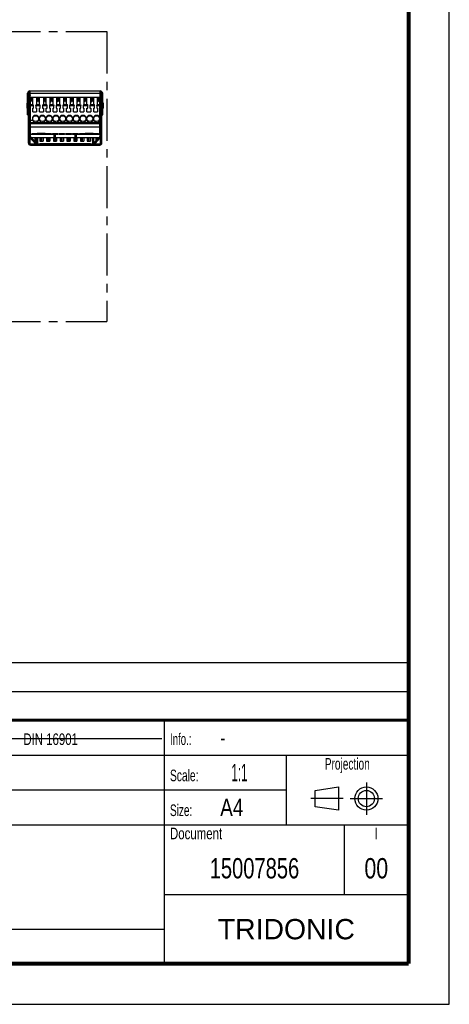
# Model space of a CAD drawing. Header units: millimetres. Extents: x 0 to 210, y 0 to 297.
# Tile 5 of 15: x 136 to 210, y 0 to 170. Entities that reach past the tile are written whole.
import ezdxf
from ezdxf.enums import TextEntityAlignment as Align

# ---------------------------------------------------------------- set-up
doc = ezdxf.new("R2010")
doc.units = ezdxf.units.MM
doc.header["$LTSCALE"] = 19.36
doc.linetypes.add('CENTER', pattern=[0.6, 0.375, -0.075, 0.075, -0.075])
doc.layers.get('0').update_dxf_attribs({"linetype": 'CONTINUOUS'})
doc.layers.add('DEFAULT_1', color=7, linetype='CENTER')
doc.layers.add('Z_NOTICE', color=7, linetype='CONTINUOUS')
doc.styles.add('TEXTSTYLE_2', font='txt', dxfattribs={"width": 0.75})
doc.styles.add('TEXTSTYLE_4', font='arial.ttf')

# ---------------------------------------------------------------- blocks, each defined once
blk = doc.blocks.new('SYMBOL_2_BL0', base_point=(192.31, 35.47))
at = {"color": 2, "linetype": 'CONTINUOUS'}
for p, q in [((186.91, 36.87), (190.91, 37.47)), ((190.91, 37.47), (190.91, 33.47)), ((186.91, 34.07), (186.91, 36.87)), ((190.91, 33.47), (186.91, 34.07))]:
    blk.add_line(p, q, dxfattribs=at)
for radius in [2, 1.4]:
    blk.add_circle((195.71, 35.47), radius, dxfattribs=at)
at = {"layer": 'DEFAULT_1', "color": 2, "linetype": 'CENTER'}
for p, q in [((195.71, 38.27), (195.71, 32.67)), ((191.71, 35.47), (186.11, 35.47)), ((192.91, 35.47), (198.5, 35.47))]:
    blk.add_line(p, q, dxfattribs=at)

msp = doc.modelspace()

# ---------------------------------------------------------------- linework, layer by layer
at = {"color": 2, "linetype": 'CONTINUOUS'}
for p, q in [((210, 0), (210, 297)), ((6.914, 58.96), (202.914, 58.96)), ((202.914, 48.96), (202.914, 58.96)), ((6.914, 53.96), (202.914, 53.96)), ((6.914, 48.96), (202.914, 48.96)), ((6.914, 48.96), (202.914, 48.96)), ((160.914, 6.96), (160.914, 48.96)), ((202.914, 6.96), (202.914, 48.96)), ((6.914, 42.96), (202.914, 42.96)), ((181.914, 30.96), (181.914, 42.96)), ((6.914, 36.96), (181.914, 36.96)), ((6.914, 30.96), (202.914, 30.96)), ((191.914, 18.96), (191.914, 30.96)), ((160.914, 18.96), (202.914, 18.96)), ((6.914, 12.96), (160.914, 12.96)), ((6.914, 6.96), (202.914, 6.96)), ((0, 0), (210, 0))]:
    msp.add_line(p, q, dxfattribs=at)
at = {"color": 6, "linetype": 'CONTINUOUS'}
for p, q in [((137.317, 153.337), (137.317, 157.07)), ((137.45, 148.47), (137.45, 157.07)), ((137.45, 157.037), (137.617, 157.037)), ((137.617, 148.47), (137.617, 157.037)), ((137.8, 155.535), (137.617, 156.219)), ((137.717, 157.47), (149.85, 157.47)), ((137.717, 157.337), (137.767, 157.337)), ((137.767, 156.47), (137.767, 157.47)), ((149.95, 156.219), (149.767, 155.535)), ((149.8, 156.47), (149.8, 157.47)), ((149.8, 157.337), (149.85, 157.337)), ((150.117, 157.037), (149.95, 157.037)), ((149.95, 157.037), (149.95, 148.47)), ((150.117, 148.47), (150.117, 157.07)), ((150.25, 153.337), (150.25, 157.07)), ((137.183, 155.203), (137.183, 154.537)), ((137.317, 154.537), (137.183, 154.537)), ((137.209, 155.333), (137.276, 155.491)), ((137.276, 155.491), (137.317, 155.587)), ((137.276, 155.491), (137.317, 155.587)), ((137.317, 155.003), (137.45, 155.003)), ((137.8, 154.287), (137.624, 154.854)), ((137.658, 155.937), (137.692, 155.937)), ((137.717, 155.27), (137.717, 155.846)), ((149.767, 154.287), (149.942, 154.854)), ((149.874, 155.937), (149.907, 155.937)), ((150.117, 155.003), (150.25, 155.003)), ((150.29, 155.491), (150.25, 155.587)), ((150.383, 154.537), (150.25, 154.537)), ((150.29, 155.491), (150.357, 155.333)), ((137.317, 153.337), (137.45, 153.337)), ((137.8, 153.725), (137.617, 154.316)), ((149.767, 153.725), (149.95, 154.316)), ((150.117, 153.337), (150.25, 153.337)), ((137.45, 152.303), (137.617, 152.303)), ((137.76, 151.233), (137.658, 151.418)), ((137.658, 151.418), (137.667, 151.401)), ((137.755, 151.242), (137.758, 151.236)), ((137.758, 151.236), (137.8, 151.161)), ((137.8, 151.161), (137.76, 151.233)), ((149.808, 151.236), (149.767, 151.161)), ((149.767, 151.161), (149.806, 151.233)), ((149.811, 151.242), (149.899, 151.402)), ((150.117, 152.303), (149.95, 152.303)), ((137.45, 149.97), (137.617, 149.97)), ((137.8, 150.137), (137.659, 150.137)), ((137.783, 149.554), (137.663, 149.68)), ((137.783, 149.47), (137.783, 150.003)), ((137.783, 150.003), (142.517, 150.003)), ((137.783, 149.47), (149.783, 149.47)), ((138.526, 148.777), (137.864, 149.47)), ((138.85, 149.47), (138.85, 148.47)), ((139.017, 149.47), (139.017, 148.47)), ((139.117, 150.17), (139.117, 150.003)), ((140.317, 150.17), (139.117, 150.17)), ((140.317, 150.003), (140.317, 150.17)), ((141.867, 149.47), (141.867, 150.003)), ((142.742, 150.003), (143.683, 150.003)), ((143.908, 150.003), (144.85, 150.003)), ((145.075, 150.003), (149.783, 150.003)), ((145.7, 150.003), (145.7, 149.47)), ((148.45, 150.17), (147.25, 150.17)), ((147.25, 150.17), (147.25, 150.003)), ((148.45, 150.003), (148.45, 150.17)), ((148.55, 148.47), (148.55, 149.47)), ((148.717, 148.47), (148.717, 149.47)), ((149.703, 149.47), (149.311, 149.06)), ((149.767, 150.137), (149.906, 150.137)), ((149.783, 150.003), (149.783, 149.47)), ((149.904, 149.68), (149.783, 149.554)), ((150.117, 149.97), (149.95, 149.97)), ((137.45, 149.303), (137.617, 149.303)), ((137.783, 148.303), (149.783, 148.303)), ((137.783, 148.137), (149.783, 148.137)), ((138.847, 148.441), (138.67, 148.627)), ((142.983, 148.137), (142.983, 148.303)), ((144.583, 148.137), (144.583, 148.303)), ((148.897, 148.627), (148.72, 148.441)), ((149.95, 149.303), (150.117, 149.303))]:
    msp.add_line(p, q, dxfattribs=at)
at = {"color": 9, "linetype": 'CONTINUOUS'}
for p, q in [((137.317, 157.07), (137.45, 157.07)), ((137.717, 157.337), (137.717, 157.47)), ((137.767, 157.07), (149.8, 157.07)), ((138.05, 156.306), (137.8, 156.306)), ((139.217, 156.306), (139.007, 156.306)), ((140.383, 156.306), (140.173, 156.306)), ((141.55, 156.306), (141.34, 156.306)), ((142.717, 156.306), (142.507, 156.306)), ((143.883, 156.306), (143.673, 156.306)), ((145.05, 156.306), (144.84, 156.306)), ((146.217, 156.306), (146.007, 156.306)), ((147.383, 156.306), (147.173, 156.306)), ((148.55, 156.306), (148.34, 156.306)), ((149.767, 156.306), (149.507, 156.306)), ((149.85, 157.47), (149.85, 157.337)), ((150.25, 157.07), (150.117, 157.07)), ((137.183, 155.203), (137.317, 155.203)), ((137.617, 154.852), (137.624, 154.854)), ((137.717, 155.27), (137.658, 155.27)), ((137.8, 155.168), (138.22, 155.168)), ((138.333, 154.932), (137.8, 154.932)), ((139.5, 154.932), (138.723, 154.932)), ((138.836, 155.168), (139.387, 155.168)), ((140.667, 154.932), (139.89, 154.932)), ((140.003, 155.168), (140.554, 155.168)), ((141.833, 154.932), (141.057, 154.932)), ((141.169, 155.168), (141.72, 155.168)), ((143, 154.932), (142.223, 154.932)), ((142.336, 155.168), (142.887, 155.168)), ((144.167, 154.932), (143.39, 154.932)), ((143.503, 155.168), (144.054, 155.168)), ((145.333, 154.932), (144.557, 154.932)), ((144.669, 155.168), (145.22, 155.168)), ((146.5, 154.932), (145.723, 154.932)), ((145.836, 155.168), (146.387, 155.168)), ((147.667, 154.932), (146.89, 154.932)), ((147.003, 155.168), (147.554, 155.168)), ((148.833, 154.932), (148.057, 154.932)), ((148.169, 155.168), (148.72, 155.168)), ((149.767, 154.932), (149.223, 154.932)), ((149.336, 155.168), (149.767, 155.168)), ((149.85, 155.846), (149.85, 155.27)), ((149.907, 155.27), (149.85, 155.27)), ((149.942, 154.854), (149.95, 154.852)), ((150.383, 155.203), (150.25, 155.203)), ((150.383, 154.537), (150.383, 155.203)), ((137.8, 152.022), (138.569, 152.022)), ((149.767, 151.979), (137.8, 151.979)), ((137.8, 151.892), (149.767, 151.892)), ((149.767, 151.809), (137.8, 151.809)), ((138.133, 152.703), (138.2, 152.703)), ((138.83, 152.022), (139.736, 152.022)), ((139.2, 152.703), (139.267, 152.703)), ((139.3, 152.703), (139.367, 152.703)), ((139.997, 152.022), (140.903, 152.022)), ((140.367, 152.703), (140.433, 152.703)), ((140.467, 152.703), (140.533, 152.703)), ((141.164, 152.022), (142.069, 152.022)), ((141.533, 152.703), (141.6, 152.703)), ((141.633, 152.703), (141.7, 152.703)), ((142.33, 152.022), (143.236, 152.022)), ((142.7, 152.703), (142.767, 152.703)), ((142.8, 152.703), (142.867, 152.703)), ((143.497, 152.022), (144.403, 152.022)), ((143.867, 152.703), (143.933, 152.703)), ((143.967, 152.703), (144.033, 152.703)), ((144.664, 152.022), (145.569, 152.022)), ((145.033, 152.703), (145.1, 152.703)), ((145.133, 152.703), (145.2, 152.703)), ((145.83, 152.022), (146.736, 152.022)), ((146.2, 152.703), (146.267, 152.703)), ((146.3, 152.703), (146.367, 152.703)), ((146.997, 152.022), (147.903, 152.022)), ((147.367, 152.703), (147.433, 152.703)), ((147.467, 152.703), (147.533, 152.703)), ((148.164, 152.022), (149.069, 152.022)), ((148.533, 152.703), (148.6, 152.703)), ((148.633, 152.703), (148.7, 152.703)), ((149.33, 152.022), (149.767, 152.022)), ((149.7, 152.703), (149.767, 152.703)), ((137.658, 150.154), (137.617, 150.154)), ((137.698, 149.431), (138.695, 148.389)), ((137.698, 149.431), (137.698, 148.389)), ((137.699, 150.137), (137.699, 150.887)), ((137.699, 150.887), (137.745, 150.803)), ((137.745, 150.137), (137.745, 150.803)), ((137.8, 150.803), (137.745, 150.803)), ((137.933, 149.466), (137.903, 149.437)), ((142.133, 149.47), (142.133, 150.003)), ((145.433, 150.003), (145.433, 149.47)), ((149.868, 149.431), (149.308, 148.845)), ((149.632, 149.465), (149.662, 149.436)), ((149.767, 150.803), (149.822, 150.803)), ((149.822, 150.803), (149.868, 150.887)), ((149.822, 150.803), (149.822, 150.137)), ((149.868, 150.887), (149.868, 150.137)), ((149.868, 148.389), (149.868, 149.431)), ((149.948, 150.153), (149.907, 150.153)), ((137.45, 148.47), (137.617, 148.47)), ((137.698, 148.389), (138.695, 148.389)), ((137.783, 148.303), (137.783, 148.137)), ((138.701, 148.657), (138.671, 148.628)), ((139.017, 148.47), (138.85, 148.47)), ((139.427, 148.345), (139.427, 148.303)), ((148.14, 148.345), (148.14, 148.303)), ((148.717, 148.47), (148.55, 148.47)), ((148.895, 148.628), (148.865, 148.657)), ((149.268, 148.803), (148.872, 148.389)), ((148.872, 148.389), (149.868, 148.389)), ((149.783, 148.303), (149.783, 148.137)), ((150.117, 148.47), (149.95, 148.47))]:
    msp.add_line(p, q, dxfattribs=at)
at = {"color": 7, "linetype": 'CONTINUOUS'}
for p, q in [((137.8, 150.003), (137.8, 156.403)), ((137.8, 156.403), (149.767, 156.403)), ((138.05, 155.72), (138.05, 156.373)), ((138.05, 156.373), (138.2, 156.373)), ((138.2, 155.203), (138.2, 156.403)), ((138.857, 156.403), (138.857, 155.203)), ((138.857, 156.373), (139.007, 156.373)), ((139.007, 156.373), (139.007, 155.72)), ((139.217, 155.72), (139.217, 156.373)), ((139.217, 156.373), (139.367, 156.373)), ((139.367, 155.203), (139.367, 156.403)), ((140.023, 156.403), (140.023, 155.203)), ((140.023, 156.373), (140.173, 156.373)), ((140.173, 156.373), (140.173, 155.72)), ((140.383, 155.72), (140.383, 156.373)), ((140.383, 156.373), (140.533, 156.373)), ((140.533, 155.203), (140.533, 156.403)), ((141.19, 155.203), (141.19, 156.403)), ((141.19, 156.373), (141.34, 156.373)), ((141.34, 156.373), (141.34, 155.72)), ((141.55, 155.72), (141.55, 156.373)), ((141.55, 156.373), (141.7, 156.373)), ((141.7, 155.203), (141.7, 156.403)), ((142.357, 155.203), (142.357, 156.403)), ((142.357, 156.373), (142.507, 156.373)), ((142.507, 156.373), (142.507, 155.72)), ((142.717, 155.72), (142.717, 156.373)), ((142.717, 156.373), (142.867, 156.373)), ((142.867, 155.203), (142.867, 156.403)), ((143.523, 156.403), (143.523, 155.203)), ((143.523, 156.373), (143.673, 156.373)), ((143.673, 156.373), (143.673, 155.72)), ((143.883, 155.72), (143.883, 156.373)), ((143.883, 156.373), (144.033, 156.373)), ((144.033, 155.203), (144.033, 156.403)), ((144.69, 155.203), (144.69, 156.403)), ((144.69, 156.373), (144.84, 156.373)), ((144.84, 156.373), (144.84, 155.72)), ((145.05, 155.72), (145.05, 156.373)), ((145.05, 156.373), (145.2, 156.373)), ((145.2, 155.203), (145.2, 156.403)), ((145.857, 155.203), (145.857, 156.403)), ((145.857, 156.373), (146.007, 156.373)), ((146.007, 156.373), (146.007, 155.72)), ((146.217, 155.72), (146.217, 156.373)), ((146.217, 156.373), (146.367, 156.373)), ((146.367, 155.203), (146.367, 156.403)), ((147.023, 156.403), (147.023, 155.203)), ((147.023, 156.373), (147.173, 156.373)), ((147.173, 156.373), (147.173, 155.72)), ((147.383, 155.72), (147.383, 156.373)), ((147.383, 156.373), (147.533, 156.373)), ((147.533, 155.203), (147.533, 156.403)), ((148.19, 155.203), (148.19, 156.403)), ((148.19, 156.373), (148.34, 156.373)), ((148.34, 156.373), (148.34, 155.72)), ((148.55, 156.373), (148.7, 156.373)), ((148.55, 155.72), (148.55, 156.373)), ((148.7, 155.203), (148.7, 156.403)), ((149.357, 155.203), (149.357, 156.403)), ((149.357, 156.373), (149.507, 156.373)), ((149.507, 156.373), (149.507, 155.72)), ((149.767, 150.003), (149.767, 156.403)), ((149.907, 156.917), (149.948, 156.917)), ((149.907, 156.917), (149.907, 156.431)), ((150.002, 157.236), (150.016, 157.276)), ((137.658, 154.743), (137.658, 156.062)), ((138.2, 155.57), (138.05, 155.72)), ((138.22, 155.168), (138.2, 155.203)), ((138.2, 153.903), (138.2, 154.537)), ((138.2, 154.537), (138.333, 154.537)), ((138.333, 154.972), (138.22, 155.168)), ((138.333, 154.537), (138.333, 154.972)), ((138.723, 154.972), (138.806, 155.116)), ((138.723, 154.972), (138.723, 154.537)), ((138.723, 154.537), (138.857, 154.537)), ((138.806, 155.116), (138.836, 155.168)), ((138.857, 155.203), (138.836, 155.168)), ((139.007, 155.72), (138.857, 155.57)), ((138.857, 154.537), (138.857, 153.903)), ((139.367, 155.57), (139.217, 155.72)), ((139.387, 155.168), (139.367, 155.203)), ((139.367, 153.903), (139.367, 154.537)), ((139.367, 154.537), (139.5, 154.537)), ((139.5, 154.972), (139.387, 155.168)), ((139.5, 154.537), (139.5, 154.972)), ((140.003, 155.168), (139.89, 154.972)), ((139.89, 154.972), (139.89, 154.537)), ((139.89, 154.537), (140.023, 154.537)), ((140.023, 155.203), (140.003, 155.168)), ((140.173, 155.72), (140.023, 155.57)), ((140.023, 154.537), (140.023, 153.903)), ((140.533, 155.57), (140.383, 155.72)), ((140.554, 155.168), (140.533, 155.203)), ((140.533, 153.903), (140.533, 154.537)), ((140.533, 154.537), (140.667, 154.537)), ((140.667, 154.972), (140.554, 155.168)), ((140.667, 154.537), (140.667, 154.972)), ((141.169, 155.168), (141.057, 154.972)), ((141.057, 154.972), (141.057, 154.537)), ((141.057, 154.537), (141.19, 154.537)), ((141.19, 155.203), (141.169, 155.168)), ((141.34, 155.72), (141.19, 155.57)), ((141.19, 154.537), (141.19, 153.903)), ((141.7, 155.57), (141.55, 155.72)), ((141.72, 155.168), (141.7, 155.203)), ((141.7, 153.903), (141.7, 154.537)), ((141.7, 154.537), (141.833, 154.537)), ((141.72, 155.168), (141.75, 155.116)), ((141.75, 155.116), (141.833, 154.972)), ((141.833, 154.537), (141.833, 154.972)), ((142.336, 155.168), (142.223, 154.972)), ((142.223, 154.972), (142.223, 154.537)), ((142.223, 154.537), (142.357, 154.537)), ((142.357, 155.203), (142.336, 155.168)), ((142.507, 155.72), (142.357, 155.57)), ((142.357, 154.537), (142.357, 153.903)), ((142.867, 155.57), (142.717, 155.72)), ((142.887, 155.168), (142.867, 155.203)), ((142.867, 153.903), (142.867, 154.537)), ((142.867, 154.537), (143, 154.537)), ((142.887, 155.168), (142.917, 155.116)), ((142.917, 155.116), (143, 154.972)), ((143, 154.537), (143, 154.972)), ((143.503, 155.168), (143.39, 154.972)), ((143.39, 154.972), (143.39, 154.537)), ((143.39, 154.537), (143.523, 154.537)), ((143.523, 155.203), (143.503, 155.168)), ((143.673, 155.72), (143.523, 155.57)), ((143.523, 154.537), (143.523, 153.903)), ((144.033, 155.57), (143.883, 155.72)), ((144.054, 155.168), (144.033, 155.203)), ((144.033, 153.903), (144.033, 154.537)), ((144.033, 154.537), (144.167, 154.537)), ((144.054, 155.168), (144.084, 155.116)), ((144.084, 155.116), (144.167, 154.972)), ((144.167, 154.537), (144.167, 154.972)), ((144.669, 155.168), (144.557, 154.972)), ((144.557, 154.972), (144.557, 154.537)), ((144.557, 154.537), (144.69, 154.537)), ((144.69, 155.203), (144.669, 155.168)), ((144.84, 155.72), (144.69, 155.57)), ((144.69, 154.537), (144.69, 153.903)), ((145.2, 155.57), (145.05, 155.72)), ((145.22, 155.168), (145.2, 155.203)), ((145.2, 153.903), (145.2, 154.537)), ((145.2, 154.537), (145.333, 154.537)), ((145.22, 155.168), (145.25, 155.116)), ((145.25, 155.116), (145.333, 154.972)), ((145.333, 154.537), (145.333, 154.972)), ((145.836, 155.168), (145.723, 154.972)), ((145.723, 154.972), (145.723, 154.537)), ((145.723, 154.537), (145.857, 154.537)), ((145.857, 155.203), (145.836, 155.168)), ((146.007, 155.72), (145.857, 155.57)), ((145.857, 154.537), (145.857, 153.903)), ((146.367, 155.57), (146.217, 155.72)), ((146.387, 155.168), (146.367, 155.203)), ((146.367, 154.537), (146.5, 154.537)), ((146.367, 153.903), (146.367, 154.537)), ((146.387, 155.168), (146.417, 155.116)), ((146.417, 155.116), (146.5, 154.972)), ((146.5, 154.537), (146.5, 154.972)), ((147.003, 155.168), (146.89, 154.972)), ((146.89, 154.972), (146.89, 154.537)), ((146.89, 154.537), (147.023, 154.537)), ((147.023, 155.203), (147.003, 155.168)), ((147.173, 155.72), (147.023, 155.57)), ((147.023, 154.537), (147.023, 153.903)), ((147.533, 155.57), (147.383, 155.72)), ((147.554, 155.168), (147.533, 155.203)), ((147.533, 154.537), (147.667, 154.537)), ((147.533, 153.903), (147.533, 154.537)), ((147.554, 155.168), (147.584, 155.116)), ((147.584, 155.116), (147.667, 154.972)), ((147.667, 154.537), (147.667, 154.972)), ((148.169, 155.168), (148.057, 154.972)), ((148.057, 154.972), (148.057, 154.537)), ((148.057, 154.537), (148.19, 154.537)), ((148.19, 155.203), (148.169, 155.168)), ((148.34, 155.72), (148.19, 155.57)), ((148.19, 154.537), (148.19, 153.903)), ((148.7, 155.57), (148.55, 155.72)), ((148.72, 155.168), (148.7, 155.203)), ((148.7, 154.537), (148.833, 154.537)), ((148.7, 153.903), (148.7, 154.537)), ((148.72, 155.168), (148.75, 155.116)), ((148.75, 155.116), (148.833, 154.972)), ((148.833, 154.537), (148.833, 154.972)), ((149.223, 154.972), (149.306, 155.116)), ((149.223, 154.972), (149.223, 154.537)), ((149.223, 154.537), (149.357, 154.537)), ((149.306, 155.116), (149.336, 155.168)), ((149.357, 155.203), (149.336, 155.168)), ((149.507, 155.72), (149.357, 155.57)), ((149.357, 154.537), (149.357, 153.903)), ((149.907, 156.058), (149.907, 154.739)), ((137.658, 153.917), (137.617, 153.917)), ((137.658, 150.154), (137.658, 154.18)), ((138.2, 153.903), (138.857, 153.903)), ((139.367, 153.903), (140.023, 153.903)), ((140.533, 153.903), (141.19, 153.903)), ((141.7, 153.903), (142.357, 153.903)), ((142.867, 153.903), (143.523, 153.903)), ((144.033, 153.903), (144.69, 153.903)), ((145.2, 153.903), (145.857, 153.903)), ((146.367, 153.903), (147.023, 153.903)), ((147.533, 153.903), (148.19, 153.903)), ((148.7, 153.903), (149.357, 153.903)), ((149.907, 150.153), (149.907, 154.177)), ((149.907, 153.917), (149.948, 153.917)), ((137.658, 151.917), (137.617, 151.917)), ((138.219, 152.403), (137.8, 152.403)), ((137.8, 151.27), (149.767, 151.27)), ((139.386, 152.403), (139.181, 152.403)), ((140.552, 152.403), (140.347, 152.403)), ((141.719, 152.403), (141.514, 152.403)), ((142.886, 152.403), (142.681, 152.403)), ((144.052, 152.403), (143.847, 152.403)), ((145.219, 152.403), (145.014, 152.403)), ((146.386, 152.403), (146.181, 152.403)), ((147.552, 152.403), (147.347, 152.403)), ((148.719, 152.403), (148.514, 152.403)), ((149.767, 152.403), (149.681, 152.403)), ((149.907, 151.917), (149.948, 151.917)), ((137.903, 149.437), (138.671, 148.628)), ((138.701, 148.657), (137.933, 149.466)), ((138.075, 150.003), (138.075, 150.137)), ((138.075, 150.137), (138.988, 150.137)), ((138.558, 150.137), (138.558, 150.003)), ((138.558, 149.47), (138.558, 148.807)), ((138.808, 150.137), (138.808, 150.003)), ((138.808, 149.47), (138.808, 148.803)), ((138.967, 150.137), (138.967, 150.123)), ((139.425, 149.47), (139.425, 148.803)), ((139.675, 148.803), (139.675, 149.47)), ((139.725, 149.47), (139.725, 148.803)), ((139.975, 149.47), (139.975, 148.803)), ((140.408, 150.003), (140.408, 150.137)), ((140.408, 150.137), (141.35, 150.137)), ((140.592, 150.137), (140.592, 150.003)), ((140.592, 149.47), (140.592, 148.803)), ((140.842, 150.003), (140.842, 150.137)), ((140.842, 148.803), (140.842, 149.47)), ((140.892, 150.137), (140.892, 150.003)), ((140.892, 149.47), (140.892, 148.803)), ((141.142, 150.137), (141.142, 150.003)), ((141.142, 149.47), (141.142, 148.803)), ((141.325, 150.137), (141.325, 150.003)), ((141.35, 150.137), (141.35, 150.003)), ((141.575, 150.137), (142.517, 150.137)), ((141.575, 150.003), (141.575, 150.137)), ((141.758, 150.137), (141.758, 150.003)), ((141.758, 149.47), (141.758, 148.803)), ((142.008, 150.003), (142.008, 150.137)), ((142.008, 148.803), (142.008, 149.47)), ((142.058, 150.137), (142.058, 150.003)), ((142.058, 149.47), (142.058, 148.803)), ((142.308, 150.137), (142.308, 150.003)), ((142.308, 149.47), (142.308, 148.803)), ((142.492, 150.137), (142.492, 150.003)), ((142.517, 150.137), (142.517, 150.003)), ((142.742, 150.003), (142.517, 150.003)), ((142.742, 150.137), (143.683, 150.137)), ((142.742, 150.003), (142.742, 150.137)), ((142.925, 150.137), (142.925, 150.003)), ((142.925, 149.47), (142.925, 148.803)), ((143.175, 150.003), (143.175, 150.137)), ((143.175, 148.803), (143.175, 149.47)), ((143.225, 150.137), (143.225, 150.003)), ((143.225, 149.47), (143.225, 148.803)), ((143.475, 150.137), (143.475, 150.003)), ((143.475, 149.47), (143.475, 148.803)), ((143.658, 150.137), (143.658, 150.003)), ((143.683, 150.137), (143.683, 150.003)), ((143.908, 150.003), (143.683, 150.003)), ((143.908, 150.137), (144.85, 150.137)), ((143.908, 150.003), (143.908, 150.137)), ((144.092, 150.137), (144.092, 150.003)), ((144.092, 149.47), (144.092, 148.803)), ((144.342, 150.003), (144.342, 150.137)), ((144.342, 148.803), (144.342, 149.47)), ((144.392, 150.137), (144.392, 150.003)), ((144.392, 149.47), (144.392, 148.803)), ((144.642, 150.137), (144.642, 150.003)), ((144.642, 149.47), (144.642, 148.803)), ((144.825, 150.137), (144.825, 150.003)), ((144.85, 150.137), (144.85, 150.003)), ((145.075, 150.003), (144.85, 150.003)), ((145.075, 150.137), (146.017, 150.137)), ((145.075, 150.003), (145.075, 150.137)), ((145.258, 150.137), (145.258, 150.003)), ((145.258, 149.47), (145.258, 148.803)), ((145.508, 150.003), (145.508, 150.137)), ((145.508, 148.803), (145.508, 149.47)), ((145.558, 150.137), (145.558, 150.003)), ((145.558, 149.47), (145.558, 148.803)), ((145.808, 150.137), (145.808, 150.003)), ((145.808, 149.47), (145.808, 148.803)), ((145.992, 150.137), (145.992, 150.003)), ((146.017, 150.137), (146.017, 150.003)), ((146.242, 150.137), (147.183, 150.137)), ((146.242, 150.003), (146.242, 150.137)), ((146.425, 150.137), (146.425, 150.003)), ((146.425, 149.47), (146.425, 148.803)), ((146.675, 150.003), (146.675, 150.137)), ((146.675, 148.803), (146.675, 149.47)), ((146.725, 150.137), (146.725, 150.003)), ((146.725, 149.47), (146.725, 148.803)), ((146.975, 150.137), (146.975, 150.003)), ((146.975, 149.47), (146.975, 148.803)), ((147.158, 150.137), (147.158, 150.003)), ((147.183, 150.137), (147.183, 150.003)), ((147.592, 149.47), (147.592, 148.803)), ((147.842, 148.803), (147.842, 149.47)), ((147.892, 149.47), (147.892, 148.803)), ((148.142, 149.47), (148.142, 148.803)), ((148.578, 150.137), (149.517, 150.137)), ((148.6, 150.123), (148.6, 150.137)), ((148.865, 148.657), (149.632, 149.465)), ((148.895, 148.628), (149.662, 149.436)), ((149.058, 150.137), (149.058, 150.003)), ((149.058, 149.47), (149.058, 148.86)), ((149.308, 150.137), (149.308, 150.003)), ((149.308, 149.47), (149.308, 149.123)), ((149.517, 150.137), (149.517, 150.003)), ((138.562, 148.803), (138.808, 148.803)), ((139.425, 148.803), (139.675, 148.803)), ((148.14, 148.345), (139.427, 148.345)), ((139.725, 148.803), (139.975, 148.803)), ((140.592, 148.803), (140.842, 148.803)), ((140.892, 148.803), (141.142, 148.803)), ((141.758, 148.803), (142.008, 148.803)), ((142.058, 148.803), (142.308, 148.803)), ((142.925, 148.803), (143.175, 148.803)), ((143.225, 148.803), (143.475, 148.803)), ((144.092, 148.803), (144.342, 148.803)), ((144.392, 148.803), (144.642, 148.803)), ((145.258, 148.803), (145.508, 148.803)), ((145.558, 148.803), (145.808, 148.803)), ((146.425, 148.803), (146.675, 148.803)), ((146.725, 148.803), (146.975, 148.803)), ((147.592, 148.803), (147.842, 148.803)), ((147.892, 148.803), (148.142, 148.803)), ((149.062, 148.803), (149.308, 148.803)), ((149.308, 149.063), (149.308, 148.803)), ((7.1, 45.829), (160.431, 45.819))]:
    msp.add_line(p, q, dxfattribs=at)
for points, const_width in [([(203, 7), (203, 290)], 0.7), ([(7, 49), (203, 49)], 0.5), ([(7, 7), (203, 7)], 0.7)]:
    msp.add_lwpolyline(points, dxfattribs=dict(at, const_width=const_width))
at = {"color": 6, "linetype": 'CONTINUOUS'}
for points in [[(139.049, 148.303), (139.027, 148.305), (139.005, 148.309), (138.984, 148.317)], [(148.587, 148.319), (148.582, 148.317), (148.561, 148.309), (148.539, 148.305)]]:
    msp.add_lwpolyline(points, dxfattribs=at)
at = {"color": 7, "linetype": 'CONTINUOUS'}
for centre in [(138.7, 152.703), (139.867, 152.703), (141.033, 152.703), (142.2, 152.703), (143.367, 152.703), (144.533, 152.703), (145.7, 152.703), (146.867, 152.703), (148.033, 152.703), (149.2, 152.703)]:
    msp.add_circle(centre, 0.5, dxfattribs=at)
at = {"color": 6, "linetype": 'CONTINUOUS'}
for centre, radius, start, end in [((137.717, 157.07), 0.4, 90, 180), ((137.717, 157.07), 0.267, 90, 180), ((137.767, 156.303), 0.167, 90, 154.46937), ((149.8, 156.303), 0.167, 25.43729, 90), ((149.85, 157.07), 0.4, 0, 90), ((149.85, 157.07), 0.267, 0, 90), ((137.517, 155.203), 0.333, 157.12947, 180), ((137.783, 154.903), 0.167, 190.29477, 197.23814), ((137.05, 155.27), 0.667, 336.01777, 0.00027), ((137.055, 155.269), 0.662, 349.92696, 350.92546), ((137.045, 155.27), 0.672, 350.94104, 359.97626), ((150.517, 155.27), 0.667, 180.00049, 203.72587), ((150.51, 155.269), 0.66, 189.07203, 190.07243), ((150.513, 155.269), 0.663, 190.07852, 195.15135), ((149.783, 154.903), 0.167, 342.76798, 351.43661), ((150.05, 155.203), 0.333, 0, 22.87053), ((137.783, 149.795), 0.167, 179.97969, 223.70028), ((139.117, 149.903), 0.267, 90.00201, 157.96231), ((148.45, 149.903), 0.267, 22.03804, 89.99798), ((149.783, 149.795), 0.167, 316.29972, 0.02031), ((137.783, 148.47), 0.333, 180, 270), ((137.783, 148.47), 0.167, 180, 270), ((138.683, 148.47), 0.167, 270, 359.99891), ((138.683, 148.47), 0.333, 329.95909, 359.99945), ((148.883, 148.47), 0.333, 180.00055, 210.04091), ((148.883, 148.47), 0.167, 180.00109, 270), ((149.783, 148.47), 0.333, 270, 360), ((149.783, 148.47), 0.167, 270, 360)]:
    msp.add_arc(centre, radius, start, end, dxfattribs=at)
at = {"color": 7, "linetype": 'CONTINUOUS'}
for centre, radius, start, end in [((138.658, 156.295), 1.042, 149.03005, 175.09989), ((138.658, 156.295), 1, 153.23295, 171.73026), ((149.665, 156.295), 1.042, 70.29511, 82.55577), ((149.665, 156.295), 1, 70.29511, 82.24347), ((138.7, 152.703), 0.567, 328.03428, 211.96572), ((139.867, 152.703), 0.567, 328.03428, 211.96572), ((141.033, 152.703), 0.567, 328.03428, 211.96572), ((142.2, 152.703), 0.567, 328.03428, 211.96572), ((143.367, 152.703), 0.567, 328.03428, 211.96572), ((144.533, 152.703), 0.567, 328.03428, 211.96572), ((145.7, 152.703), 0.567, 328.03428, 211.96572), ((146.867, 152.703), 0.567, 328.03428, 211.96572), ((148.033, 152.703), 0.567, 328.03428, 211.96572), ((149.2, 152.703), 0.567, 328.03428, 211.96572), ((138.658, 150.154), 1.042, 180, 212.80689), ((138.658, 150.154), 1, 180, 208.81264), ((138.658, 150.154), 1.042, 221.11945, 223.5), ((148.907, 150.153), 1.042, 316.5, 318.96839), ((148.907, 150.153), 1.042, 327.30555, 360), ((148.907, 150.153), 1, 331.31965, 360), ((139.427, 149.345), 1.042, 223.5, 236.32988), ((139.427, 149.345), 1, 223.5, 234.76537), ((139.427, 149.345), 1.042, 246.23629, 270), ((139.427, 149.345), 1, 245.64683, 270), ((148.14, 149.345), 1, 270, 294.35317), ((148.14, 149.345), 1.042, 270, 293.76371), ((148.14, 149.345), 1, 305.23463, 316.5), ((148.14, 149.345), 1.042, 303.67012, 316.5)]:
    msp.add_arc(centre, radius, start, end, dxfattribs=at)
at = {"color": 9, "linetype": 'CONTINUOUS'}
for centre, radius, start, end in [((136.98, 151.998), 1.323, 302.88474, 304.51708), ((137.055, 151.889), 1.191, 304.53225, 305.13736), ((137.123, 151.792), 1.072, 305.12543, 306.35028), ((137.238, 151.637), 0.88, 306.32158, 308.42293), ((137.2, 151.65), 1.007, 304.86258, 306.55588), ((137.353, 151.492), 0.695, 308.43706, 310.11214), ((150.212, 151.49), 0.692, 229.88203, 231.50689), ((150.355, 151.634), 0.988, 233.40056, 235.08076), ((150.327, 151.635), 0.877, 231.52484, 233.67537), ((150.239, 151.469), 0.785, 235.14126, 235.56563), ((150.164, 151.359), 0.653, 235.50192, 238.3386), ((150.466, 151.823), 1.111, 233.66221, 235.49641), ((150.586, 151.998), 1.323, 235.4822, 237.11547), ((141.207, 165.233), 17.031, 261.51509, 261.93154), ((145.184, 173.379), 25.261, 278.11463, 278.39443)]:
    msp.add_arc(centre, radius, start, end, dxfattribs=at)
for points, knots in [([(137.209, 155.333), (137.202, 155.315), (137.227, 155.275), (137.267, 155.238), (137.299, 155.215), (137.317, 155.203)], [0, 0, 0, 0, 0.3404378, 0.6329703, 1, 1, 1, 1]), ([(137.276, 155.491), (137.272, 155.48), (137.278, 155.458), (137.295, 155.434), (137.308, 155.42), (137.316, 155.413)], [0, 0, 0, 0, 0.3765413, 0.654065, 1, 1, 1, 1]), ([(150.25, 155.413), (150.258, 155.42), (150.271, 155.434), (150.289, 155.458), (150.295, 155.48), (150.29, 155.491)], [0, 0, 0, 0, 0.3459288, 0.6234667, 1, 1, 1, 1]), ([(150.25, 155.203), (150.268, 155.215), (150.299, 155.238), (150.34, 155.275), (150.364, 155.315), (150.357, 155.333)], [0, 0, 0, 0, 0.3670297, 0.6595622, 1, 1, 1, 1]), ([(137.698, 149.431), (137.676, 149.439), (137.639, 149.456), (137.617, 149.496), (137.617, 149.513)], [0, 0, 0, 0, 0.5717583, 1, 1, 1, 1]), ([(137.663, 149.68), (137.663, 149.68), (137.663, 149.678), (137.664, 149.674), (137.665, 149.667), (137.667, 149.654), (137.67, 149.632), (137.674, 149.601), (137.679, 149.564), (137.687, 149.507), (137.693, 149.462), (137.698, 149.431)], [0, 0, 0, 0, 0.0059099, 0.0227334, 0.0499508, 0.0868679, 0.1859847, 0.3130436, 0.4622903, 0.6290166, 1, 1, 1, 1]), ([(149.868, 149.431), (149.873, 149.462), (149.879, 149.507), (149.887, 149.564), (149.892, 149.601), (149.897, 149.632), (149.9, 149.654), (149.902, 149.667), (149.903, 149.675), (149.903, 149.677), (149.904, 149.681), (149.904, 149.68)], [0, 0, 0, 0, 0.3710123, 0.5377599, 0.6868999, 0.8138716, 0.9126145, 0.9495906, 0.9774021, 0.994816, 1, 1, 1, 1]), ([(149.95, 149.513), (149.95, 149.496), (149.928, 149.456), (149.89, 149.439), (149.868, 149.431)], [0, 0, 0, 0, 0.428195, 1, 1, 1, 1]), ([(137.698, 148.389), (137.676, 148.396), (137.639, 148.413), (137.617, 148.453), (137.617, 148.47)], [0, 0, 0, 0, 0.5718127, 1, 1, 1, 1]), ([(137.783, 148.303), (137.765, 148.303), (137.724, 148.326), (137.706, 148.366), (137.698, 148.389)], [0, 0, 0, 0, 0.4307244, 1, 1, 1, 1]), ([(138.71, 148.353), (138.708, 148.356), (138.702, 148.367), (138.698, 148.379), (138.695, 148.389)], [0, 0, 0, 0, 0.2399719, 1, 1, 1, 1]), ([(138.742, 148.316), (138.739, 148.319), (138.726, 148.329), (138.716, 148.342), (138.71, 148.353)], [0, 0, 0, 0, 0.2304131, 1, 1, 1, 1]), ([(148.856, 148.353), (148.854, 148.35), (148.846, 148.336), (148.834, 148.324), (148.825, 148.317)], [0, 0, 0, 0, 0.2712268, 1, 1, 1, 1]), ([(148.872, 148.389), (148.871, 148.385), (148.866, 148.373), (148.861, 148.362), (148.856, 148.353)], [0, 0, 0, 0, 0.259626, 1, 1, 1, 1]), ([(149.868, 148.389), (149.861, 148.366), (149.843, 148.326), (149.801, 148.303), (149.783, 148.303)], [0, 0, 0, 0, 0.5692473, 1, 1, 1, 1]), ([(149.95, 148.47), (149.95, 148.453), (149.928, 148.413), (149.89, 148.396), (149.868, 148.389)], [0, 0, 0, 0, 0.4281873, 1, 1, 1, 1])]:
    msp.add_open_spline(points, degree=3, knots=knots, dxfattribs=at)
for points in [[(137.699, 150.887), (137.686, 150.972), (137.672, 151.057), (137.659, 151.142)], [(149.907, 151.134), (149.894, 151.052), (149.881, 150.97), (149.868, 150.887)], [(137.745, 150.803), (137.755, 150.81), (137.766, 150.817), (137.776, 150.824)]]:
    msp.add_open_spline(points, degree=3, dxfattribs=at)
at = {"color": 6, "linetype": 'CONTINUOUS'}
for points, knots in [([(137.667, 151.401), (137.674, 151.389), (137.703, 151.335), (137.733, 151.282), (137.755, 151.242)], [0, 0, 0, 0, 0.2400798, 1, 1, 1, 1]), ([(149.907, 151.416), (149.899, 151.402), (149.866, 151.342), (149.833, 151.282), (149.808, 151.236)], [0, 0, 0, 0, 0.2382524, 1, 1, 1, 1])]:
    msp.add_open_spline(points, degree=3, knots=knots, dxfattribs=at)
at = {"color": 7, "linetype": 'CONTINUOUS'}
for points, knots in [([(138.219, 152.403), (138.238, 152.321), (138.299, 152.199), (138.434, 152.077), (138.522, 152.036), (138.569, 152.022)], [0, 0, 0, 0, 0.468174, 0.7242834, 1, 1, 1, 1]), ([(138.569, 152.022), (138.612, 152.01), (138.7, 152.001), (138.788, 152.01), (138.83, 152.022)], [0, 0, 0, 0, 0.4999992, 1, 1, 1, 1]), ([(138.83, 152.022), (138.878, 152.036), (138.966, 152.077), (139.101, 152.199), (139.162, 152.321), (139.181, 152.403)], [0, 0, 0, 0, 0.2757166, 0.531826, 1, 1, 1, 1]), ([(139.386, 152.403), (139.405, 152.321), (139.465, 152.199), (139.6, 152.077), (139.688, 152.036), (139.736, 152.022)], [0, 0, 0, 0, 0.468174, 0.7242834, 1, 1, 1, 1]), ([(139.736, 152.022), (139.778, 152.01), (139.867, 152.001), (139.955, 152.01), (139.997, 152.022)], [0, 0, 0, 0, 0.4999992, 1, 1, 1, 1]), ([(139.997, 152.022), (140.045, 152.036), (140.133, 152.077), (140.268, 152.199), (140.328, 152.321), (140.347, 152.403)], [0, 0, 0, 0, 0.2757166, 0.531826, 1, 1, 1, 1]), ([(140.903, 152.022), (140.855, 152.036), (140.767, 152.077), (140.632, 152.199), (140.571, 152.321), (140.552, 152.403)], [0, 0, 0, 0, 0.2757163, 0.5318258, 1, 1, 1, 1]), ([(140.903, 152.022), (140.945, 152.01), (141.033, 152.001), (141.121, 152.01), (141.164, 152.022)], [0, 0, 0, 0, 0.4999992, 1, 1, 1, 1]), ([(141.164, 152.022), (141.211, 152.036), (141.299, 152.077), (141.434, 152.199), (141.495, 152.321), (141.514, 152.403)], [0, 0, 0, 0, 0.2757166, 0.531826, 1, 1, 1, 1]), ([(142.069, 152.022), (142.022, 152.036), (141.934, 152.077), (141.799, 152.199), (141.738, 152.321), (141.719, 152.403)], [0, 0, 0, 0, 0.2757163, 0.5318258, 1, 1, 1, 1]), ([(142.069, 152.022), (142.112, 152.01), (142.2, 152.001), (142.288, 152.01), (142.33, 152.022)], [0, 0, 0, 0, 0.4999992, 1, 1, 1, 1]), ([(142.33, 152.022), (142.378, 152.036), (142.466, 152.077), (142.601, 152.199), (142.662, 152.321), (142.681, 152.403)], [0, 0, 0, 0, 0.2757166, 0.531826, 1, 1, 1, 1]), ([(143.236, 152.022), (143.188, 152.036), (143.1, 152.077), (142.965, 152.199), (142.905, 152.321), (142.886, 152.403)], [0, 0, 0, 0, 0.2757163, 0.5318258, 1, 1, 1, 1]), ([(143.236, 152.022), (143.278, 152.01), (143.367, 152.001), (143.455, 152.01), (143.497, 152.022)], [0, 0, 0, 0, 0.4999992, 1, 1, 1, 1]), ([(143.497, 152.022), (143.545, 152.036), (143.633, 152.077), (143.768, 152.199), (143.828, 152.321), (143.847, 152.403)], [0, 0, 0, 0, 0.2757166, 0.531826, 1, 1, 1, 1]), ([(144.403, 152.022), (144.355, 152.036), (144.267, 152.077), (144.132, 152.199), (144.071, 152.321), (144.052, 152.403)], [0, 0, 0, 0, 0.2757163, 0.5318258, 1, 1, 1, 1]), ([(144.403, 152.022), (144.445, 152.01), (144.533, 152.001), (144.621, 152.01), (144.664, 152.022)], [0, 0, 0, 0, 0.4999992, 1, 1, 1, 1]), ([(144.664, 152.022), (144.711, 152.036), (144.799, 152.077), (144.934, 152.199), (144.995, 152.321), (145.014, 152.403)], [0, 0, 0, 0, 0.2757166, 0.531826, 1, 1, 1, 1]), ([(145.569, 152.022), (145.522, 152.036), (145.434, 152.077), (145.299, 152.199), (145.238, 152.321), (145.219, 152.403)], [0, 0, 0, 0, 0.2757163, 0.5318258, 1, 1, 1, 1]), ([(145.569, 152.022), (145.612, 152.01), (145.7, 152.001), (145.788, 152.01), (145.83, 152.022)], [0, 0, 0, 0, 0.4999992, 1, 1, 1, 1]), ([(145.83, 152.022), (145.878, 152.036), (145.966, 152.077), (146.101, 152.199), (146.162, 152.321), (146.181, 152.403)], [0, 0, 0, 0, 0.2757166, 0.531826, 1, 1, 1, 1]), ([(146.736, 152.022), (146.688, 152.036), (146.6, 152.077), (146.465, 152.199), (146.405, 152.321), (146.386, 152.403)], [0, 0, 0, 0, 0.2757163, 0.5318258, 1, 1, 1, 1]), ([(146.736, 152.022), (146.778, 152.01), (146.867, 152.001), (146.955, 152.01), (146.997, 152.022)], [0, 0, 0, 0, 0.4999992, 1, 1, 1, 1]), ([(146.997, 152.022), (147.045, 152.036), (147.133, 152.077), (147.268, 152.199), (147.328, 152.321), (147.347, 152.403)], [0, 0, 0, 0, 0.2757166, 0.531826, 1, 1, 1, 1]), ([(147.903, 152.022), (147.855, 152.036), (147.767, 152.077), (147.632, 152.199), (147.571, 152.321), (147.552, 152.403)], [0, 0, 0, 0, 0.2757163, 0.5318258, 1, 1, 1, 1]), ([(147.903, 152.022), (147.945, 152.01), (148.033, 152.001), (148.121, 152.01), (148.164, 152.022)], [0, 0, 0, 0, 0.4999992, 1, 1, 1, 1]), ([(148.164, 152.022), (148.211, 152.036), (148.299, 152.077), (148.434, 152.199), (148.495, 152.321), (148.514, 152.403)], [0, 0, 0, 0, 0.2757166, 0.531826, 1, 1, 1, 1]), ([(149.069, 152.022), (149.022, 152.036), (148.934, 152.077), (148.799, 152.199), (148.738, 152.321), (148.719, 152.403)], [0, 0, 0, 0, 0.2757163, 0.5318258, 1, 1, 1, 1]), ([(149.069, 152.022), (149.112, 152.01), (149.2, 152.001), (149.288, 152.01), (149.33, 152.022)], [0, 0, 0, 0, 0.4999992, 1, 1, 1, 1]), ([(149.33, 152.022), (149.378, 152.036), (149.466, 152.077), (149.601, 152.199), (149.662, 152.321), (149.681, 152.403)], [0, 0, 0, 0, 0.2757166, 0.531826, 1, 1, 1, 1])]:
    msp.add_open_spline(points, degree=3, knots=knots, dxfattribs=at)
at = {"layer": 'DEFAULT_1', "color": 5, "linetype": 'CENTER'}
for p, q in [((50.967, 167.757), (150.982, 167.757)), ((150.982, 167.757), (150.982, 117.744)), ((50.967, 117.744), (150.982, 117.744))]:
    msp.add_line(p, q, dxfattribs=at)

# ---------------------------------------------------------------- block references
at = {"color": 2, "linetype": 'CONTINUOUS'}
msp.add_blockref('SYMBOL_2_BL0', (192.305, 35.47), dxfattribs=at)

# ---------------------------------------------------------------- texts
at = {"layer": 'Z_NOTICE', "color": 5, "linetype": 'CONTINUOUS', "style": 'TEXTSTYLE_2'}
for s, height, width, p in [('DIN 16901', 2, 0.73545, (136.577, 44.71)), ('Info.: ', 2, 0.622449, (161.851, 44.71)), ('-', 2.5, 0.714286, (170.565, 44.71)), ('1:1', 3, 0.5, (172.422, 38.46)), ('Scale:  ', 2, 0.660714, (161.851, 38.46)), ('Size: ', 2, 0.646825, (161.851, 32.46)), (' A4', 3, 0.809524, (169.613, 32.46)), ('Document', 2, 0.738095, (161.851, 28.46))]:
    msp.add_text(s, height=height, dxfattribs=dict(at, width=width)).set_placement(p)
for s, width, p in [('Projection', 0.652381, (192.414, 40.46)), ('I', 0.642857, (197.414, 28.46))]:
    msp.add_text(s, height=2, dxfattribs=dict(at, width=width)).set_placement(p, align=Align.CENTER)
at = {"layer": 'Z_NOTICE', "color": 7, "linetype": 'CONTINUOUS', "style": 'TEXTSTYLE_2'}
for s, width, p in [('15007856', 0.741071, (176.414, 21.71)), ('00', 0.785714, (197.414, 21.71))]:
    msp.add_text(s, height=3.5, dxfattribs=dict(at, width=width)).set_placement(p, align=Align.CENTER)
at = {"layer": 'Z_NOTICE', "color": 5, "linetype": 'CONTINUOUS', "style": 'TEXTSTYLE_4'}
msp.add_text('TRIDONIC', height=3.5, dxfattribs=at).set_placement((181.914, 11.21), align=Align.CENTER)

doc.saveas('drawing.dxf')
